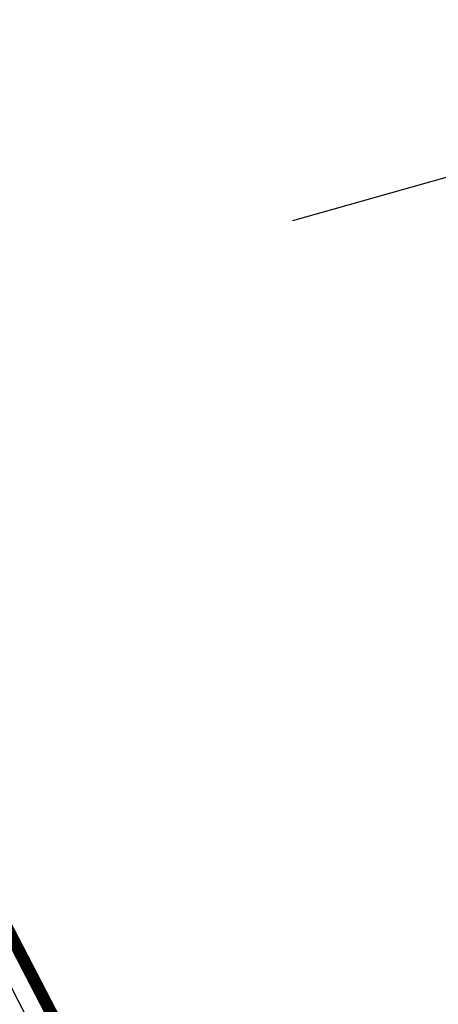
# Model space of a CAD drawing. Header units: metres. Extents: x 7529682 to 7533751, y 5721195 to 5727842.
# Tile 176 of 210: x 7530326 to 7530340, y 5726654 to 5726686. Entities that reach past the tile are written whole.
import ezdxf

# ---------------------------------------------------------------- set-up
doc = ezdxf.new("R2010")
doc.units = ezdxf.units.M
doc.linetypes.add('817-dzialki-09-05-04$0$HIDDEN', pattern=[0.375, 0.25, -0.125])
for name, color, linetype, lineweight, true_color in [('D-ewidencja-numery', 7, 'Continuous', 50, 0x40ff00), ('D-LR-etap-III', 7, '817-dzialki-09-05-04$0$HIDDEN', 50, 0x00008f), ('D-podzialy-dzialek-Kobior', 7, 'Continuous', 30, 0xff0040)]:
    doc.layers.add(name, color=color, linetype=linetype, lineweight=lineweight, true_color=true_color)
doc.layers.add('D-skarpa', color=2, linetype='Continuous')

msp = doc.modelspace()

# ---------------------------------------------------------------- linework, layer by layer
at = {"layer": 'D-ewidencja-numery', "color": 12, "ltscale": 15, "true_color": 0xc70000}
msp.add_lwpolyline([(7530277.509672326, 5726760.213143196), (7530286.036865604, 5726744.106684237), (7530288.097472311, 5726735.884066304), (7530290.393870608, 5726725.046963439), (7530296.17664807, 5726713.582980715), (7530302.726195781, 5726701.18226779), (7530325.685047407, 5726657.466383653), (7530343.243978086, 5726623.648592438), (7530360.229820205, 5726591.746871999), (7530383.20855044, 5726548.059469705), (7530406.017875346, 5726503.605514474), (7530427.464919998, 5726462.620289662)], dxfattribs=at)
at = {"layer": 'D-LR-etap-III', "ltscale": 10, "flags": 128}
msp.add_lwpolyline([(7531750.474471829, 5723895.103125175, 0.4, 0.4, 0), (7531750.505, 5723895.13, 0.4, 0.4, 0), (7531682.71, 5724022.92, 0.4, 0.4, 0), (7531619.177023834, 5724147.203692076, 0.4, 0.4, 0), (7531592.308960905, 5724198.48863389, 0.4, 0.4, 0), (7531553.263875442, 5724272.918564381, 0.4, 0.4, 0), (7531504.019999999, 5724366.79, 0.4, 0.4, 0), (7531482.09, 5724407.62, 0.4, 0.4, 0), (7531412.350402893, 5724541.182759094, 0.4, 0.4, 0), (7531388.463669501, 5724586.929768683, 0.4, 0.4, 0), (7531345.12, 5724669.94, 0.4, 0.4, 0), (7531127.66, 5725081.67, 0.4, 0.4, 0), (7531059.253139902, 5725211.040795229, 0.4, 0.4, 0), (7531008.007244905, 5725307.953830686, 0.4, 0.4, 0), (7530964.181635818, 5725390.835555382, 0.4, 0.4, 0), (7530914.557354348, 5725484.683561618, 0.4, 0.4, 0), (7530865.243241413, 5725577.493975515, 0.4, 0.4, 0), (7530840.085257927, 5725624.058651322, 0.4, 0.4, 0), (7530802.559525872, 5725694.924584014, 0.4, 0.4, 0), (7530755.54, 5725787.51, 0.4, 0.4, 0), (7530708.717810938, 5725876.303221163, 0.4, 0.4, 0), (7530695.12, 5725902.09, 0.4, 0.4, 0), (7530642.91397006, 5726001.07839487, 0.4, 0.4, 0), (7530634.934723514, 5726016.146615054, 0.4, 0.4, 0), (7530610.820000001, 5726061.929999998, 0.4, 0.4, 0), (7530610.820000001, 5726061.929999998, 0.4, 0.4, 0), (7530607.21, 5726063.51, 0.4, 0.4, 0), (7530597.42, 5726080.68, 0.4, 0.4, 0), (7530591.16, 5726088.44, 0.4, 0.4, 0), (7530581.28, 5726107.21, 0.4, 0.4, 0), (7530571.29, 5726130.56, 0.4, 0.4, 0), (7530549.554994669, 5726171.527317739, 0.4, 0.4, 0), (7530531.014309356, 5726206.473807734, 0.4, 0.4, 0), (7530516.461208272, 5726236.016618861, 0.4, 0.4, 0), (7530500.798929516, 5726266.141265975, 0.4, 0.4, 0), (7530491.349999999, 5726283.94, 0.4, 0.4, 0), (7530482.4, 5726303.41, 0.4, 0.4, 0), (7530482.4, 5726303.41, 0.4, 0.4, 0), (7530450.41, 5726357.28, 0.4, 0.4, 0), (7530397.759396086, 5726458.499907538, 0.4, 0.4, 0), (7530334.707815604, 5726583.664702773, 0.4, 0.4, 0), (7530303.939274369, 5726645.167943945, 0.4, 0.4, 0), (7530300.509779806, 5726651.777515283, 0.4, 0.4, 0), (7530289.213532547, 5726671.966724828, 0.4, 0.4, 0), (7530281.54, 5726685.57, 0.4, 0.4, 0), (7530261.37085633, 5726724.163374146, 0.4, 0.4, 0), (7530254.03, 5726738.21, 0.4, 0.4, 0), (7530197.219999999, 5726845.06, 0.4, 0.4, 0), (7530194.71, 5726849.15, 0.4, 0.4, 0), (7530195.92, 5726850.75, 0.4, 0.4, 0), (7530170.546669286, 5726892.961489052, 0.4, 0.4, 0), (7530143.174718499, 5726945.065838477, 0.4, 0.4, 0), (7530105.059999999, 5727018.32, 0.4, 0.4, 0), (7530100.059999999, 5727027.16, 0.4, 0.4, 0), (7530062.318670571, 5727099.625398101, 0.4, 0.4, 0), (7530015.378537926, 5727189.420463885, 0.4, 0.4, 0), (7529983.207960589, 5727250.206596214, 0.4, 0.4, 0), (7529953.284293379, 5727306.74720398, 0.4, 0.4, 0), (7529900.67053443, 5727406.15903814, 0.4, 0.4, 0), (7529890.630239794, 5727425.131178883, 0.4, 0.4, 0), (7529875.155383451, 5727454.426350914, 0.4, 0.4, 0), (7529857.560096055, 5727487.787346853, 0.4, 0.4, 0), (7529835.194401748, 5727530.19312405, 0.4, 0.4, 0), (7529811.740544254, 5727574.662079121, 0.4, 0.4, 0), (7529792.101859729, 5727611.922638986, 0.4, 0.4, 0), (7529768.066117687, 5727657.469613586, 0.4, 0.4, 0), (7529755.210566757, 5727682.131373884, 0.4, 0.4, 0), (7529753.309999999, 5727681.13, 0.4, 0.4, 0), (7529739.21, 5727707.77, 0.4, 0.4, 0), (7529735.394745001, 5727711.251990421, 0.4, 0.4, 0), (7529725.42, 5727730.2, 0.4, 0.4, 0), (7529723.55, 5727729.88, 0.4, 0.4, 0), (7529695.566668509, 5727782.932080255, 0.4, 0.4, 0), (7529717.67971874, 5727794.024357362, 0.4, 0.4, 0), (7529736.274870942, 5727758.647400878, 0.4, 0.4, 0), (7529736.274870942, 5727758.647400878, 0.4, 0.4, 0), (7529744.511003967, 5727750.406106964, 0.4, 0.4, 0), (7529744.511003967, 5727750.406106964, 0.4, 0.4, 0), (7529750.282568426, 5727738.549848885, 0.4, 0.4, 0), (7529777.108510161, 5727687.569424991, 0.4, 0.4, 0), (7529796.51537536, 5727651.329932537, 0.4, 0.4, 0), (7529814.937945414, 5727616.793170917, 0.4, 0.4, 0), (7529839.006722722, 5727572.303976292, 0.4, 0.4, 0), (7529860.617626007, 5727532.509108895, 0.4, 0.4, 0), (7529882.348967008, 5727491.504261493, 0.4, 0.4, 0), (7529904.865139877, 5727449.096370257, 0.4, 0.4, 0), (7529920.747384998, 5727418.884773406, 0.4, 0.4, 0), (7529946.676504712, 5727368.547487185, 0.4, 0.4, 0), (7529972.024701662, 5727320.573310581, 0.4, 0.4, 0), (7529987.740014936, 5727290.153392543, 0.4, 0.4, 0), (7529996.497385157, 5727273.661630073, 0.4, 0.4, 0), (7530017.541471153, 5727234.202689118, 0.4, 0.4, 0), (7530033.053657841, 5727204.864166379, 0.4, 0.4, 0), (7530051.622983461, 5727170.222745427, 0.4, 0.4, 0), (7530069.276612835, 5727137.015751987, 0.4, 0.4, 0), (7530089.385386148, 5727097.533639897, 0.4, 0.4, 0), (7530109.712512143, 5727060.746615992, 0.4, 0.4, 0), (7530136.769722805, 5727011.640131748, 0.4, 0.4, 0), (7530162.446686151, 5726962.743777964, 0.4, 0.4, 0), (7530187.674104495, 5726916.992101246, 0.4, 0.4, 0), (7530207.820739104, 5726879.335323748, 0.4, 0.4, 0), (7530230.625609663, 5726834.518686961, 0.4, 0.4, 0), (7530262.288093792, 5726776.61832811, 0.4, 0.4, 0), (7530277.509672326, 5726760.213143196, 0.4, 0.4, 0), (7530286.036865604, 5726744.106684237, 0.4, 0.4, 0), (7530288.097472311, 5726735.884066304, 0.4, 0.4, 0), (7530290.393870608, 5726725.046963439, 0.4, 0.4, 0), (7530296.17664807, 5726713.582980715, 0.4, 0.4, 0), (7530302.726195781, 5726701.18226779, 0.4, 0.4, 0), (7530325.685047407, 5726657.466383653, 0.4, 0.4, 0), (7530343.243978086, 5726623.648592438, 0.4, 0.4, 0), (7530360.229820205, 5726591.746871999, 0.4, 0.4, 0), (7530383.20855044, 5726548.059469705, 0.4, 0.4, 0), (7530406.017875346, 5726503.605514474, 0.4, 0.4, 0), (7530427.464919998, 5726462.620289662, 0.4, 0.4, 0), (7530447.9278544, 5726424.388014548, 0.4, 0.4, 0), (7530471.126878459, 5726379.920667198, 0.4, 0.4, 0), (7530490.501003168, 5726343.033350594, 0.4, 0.4, 0), (7530509.499458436, 5726306.733076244, 0.4, 0.4, 0), (7530529.890269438, 5726267.244072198, 0.4, 0.4, 0), (7530543.852446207, 5726238.990319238, 0.4, 0.4, 0), (7530554.808897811, 5726218.943990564, 0.4, 0.4, 0), (7530559.027108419, 5726212.223286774, 0.4, 0.4, 0), (7530563.060988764, 5726206.409670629, 0.4, 0.4, 0), (7530566.93354971, 5726200.463543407, 0.4, 0.4, 0), (7530569.771022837, 5726194.901501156, 0.4, 0.4, 0), (7530571.47319415, 5726191.282350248, 0.4, 0.4, 0), (7530572.839142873, 5726188.024533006, 0.4, 0.4, 0), (7530575.295071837, 5726182.034664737, 0.4, 0.4, 0), (7530579.736851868, 5726173.306070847, 0.4, 0.4, 0), (7530583.3, 5726167.41, 0.4, 0.4, 0), (7530593.4, 5726163.33, 0.4, 0.4, 0), (7530598.618375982, 5726155.264489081, 0.4, 0.4, 0), (7530608.258304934, 5726140.497132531, 0.4, 0.4, 0), (7530603.269999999, 5726136.83, 0.4, 0.4, 0), (7530606.53, 5726131.84, 0.4, 0.4, 0), (7530604.239057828, 5726124.21679044, 0.4, 0.4, 0), (7530605.847136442, 5726121.630127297, 0.4, 0.4, 0), (7530608.971611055, 5726116.164124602, 0.4, 0.4, 0), (7530618.114293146, 5726097.791111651, 0.4, 0.4, 0), (7530651.213125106, 5726034.959524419, 0.4, 0.4, 0), (7530670.243741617, 5725998.61095082, 0.4, 0.4, 0), (7530698.075474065, 5725945.952624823, 0.4, 0.4, 0), (7530716.505955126, 5725911.3051464, 0.4, 0.4, 0), (7530735.223454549, 5725875.667401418, 0.4, 0.4, 0), (7530752.504235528, 5725842.154920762, 0.4, 0.4, 0), (7530778.310652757, 5725793.501254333, 0.4, 0.4, 0), (7530797.499961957, 5725756.381811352, 0.4, 0.4, 0), (7530812.518974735, 5725728.28874362, 0.4, 0.4, 0), (7530820.039295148, 5725713.160404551, 0.4, 0.4, 0), (7530822.422446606, 5725710.193574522, 0.4, 0.4, 0), (7530833.154893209, 5725688.800634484, 0.4, 0.4, 0), (7530849.629354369, 5725656.158601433, 0.4, 0.4, 0), (7530867.98290276, 5725621.963939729, 0.4, 0.4, 0), (7530872.629809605, 5725612.88760475, 0.4, 0.4, 0), (7530880.354488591, 5725597.594500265, 0.4, 0.4, 0), (7530883.839446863, 5725593.389159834, 0.4, 0.4, 0), (7530891.782113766, 5725587.763349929, 0.4, 0.4, 0), (7530895.038670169, 5725584.280746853, 0.4, 0.4, 0), (7530897.033644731, 5725580.941110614, 0.4, 0.4, 0), (7530900.951646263, 5725579.945856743, 0.4, 0.4, 0), (7530904.80970798, 5725571.977328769, 0.4, 0.4, 0), (7530903.682362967, 5725568.566434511, 0.4, 0.4, 0), (7530908.900614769, 5725558.844845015, 0.4, 0.4, 0), (7530910.252030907, 5725545.671606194, 0.4, 0.4, 0), (7530912.872986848, 5725538.645543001, 0.4, 0.4, 0), (7530945.278171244, 5725478.464284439, 0.4, 0.4, 0), (7530959.692318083, 5725450.24628822, 0.4, 0.4, 0), (7531002.82670893, 5725368.192370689, 0.4, 0.4, 0), (7531044.703532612, 5725290.314293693, 0.4, 0.4, 0), (7531064.098839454, 5725253.212562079, 0.4, 0.4, 0), (7531083.010253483, 5725216.677517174, 0.4, 0.4, 0), (7531113.013137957, 5725158.465613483, 0.4, 0.4, 0), (7531137.364304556, 5725113.07076138, 0.4, 0.4, 0), (7531150.830830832, 5725086.711759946, 0.4, 0.4, 0), (7531159.745663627, 5725076.640848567, 0.4, 0.4, 0), (7531166.309999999, 5725074.58, 0.4, 0.4, 0), (7531172.29, 5725062.58, 0.4, 0.4, 0), (7531170.589828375, 5725055.605912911, 0.4, 0.4, 0), (7531173.732823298, 5725044.080706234, 0.4, 0.4, 0), (7531215.342008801, 5724964.859648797, 0.4, 0.4, 0), (7531238.054496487, 5724921.684649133, 0.4, 0.4, 0), (7531262.389821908, 5724875.282876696, 0.4, 0.4, 0), (7531295.587160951, 5724811.265731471, 0.4, 0.4, 0), (7531348.487908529, 5724712.362812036, 0.4, 0.4, 0), (7531363.740817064, 5724682.68394264, 0.4, 0.4, 0), (7531366.986905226, 5724675.865317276, 0.4, 0.4, 0), (7531382.541261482, 5724646.110625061, 0.4, 0.4, 0), (7531401.299165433, 5724610.874551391, 0.4, 0.4, 0), (7531428.964837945, 5724558.862274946, 0.4, 0.4, 0), (7531449.111202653, 5724520.397801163, 0.4, 0.4, 0), (7531477.292992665, 5724465.831467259, 0.4, 0.4, 0), (7531500.996290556, 5724421.112506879, 0.4, 0.4, 0), (7531512.121834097, 5724400.549045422, 0.4, 0.4, 0), (7531513.78163794, 5724396.757451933, 0.4, 0.4, 0), (7531526.32, 5724379.39, 0.4, 0.4, 0), (7531566.783642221, 5724302.73628205, 0.4, 0.4, 0), (7531612.277141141, 5724225.610079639, 0.4, 0.4, 0), (7531620.492868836, 5724210.547642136, 0.4, 0.4, 0), (7531631.578040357, 5724196.257865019, 0.4, 0.4, 0), (7531653.484221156, 5724152.433527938, 0.4, 0.4, 0), (7531661.150970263, 5724128.493551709, 0.4, 0.4, 0), (7531673.881448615, 5724101.186377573, 0.4, 0.4, 0), (7531684.690667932, 5724081.184137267, 0.4, 0.4, 0), (7531699.212076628, 5724051.170357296, 0.4, 0.4, 0), (7531704.034088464, 5724040.583605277, 0.4, 0.4, 0), (7531704.034088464, 5724040.583605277, 0.4, 0.4, 0), (7531703.912935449, 5724037.170021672, 0.4, 0.4, 0), (7531736.419851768, 5723969.232086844, 0.4, 0.4, 0), (7531738.285051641, 5723967.699360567, 0.4, 0.4, 0), (7531742.180915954, 5723962.346428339, 0.4, 0.4, 0), (7531744.286141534, 5723958.615526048, 0.4, 0.4, 0), (7531755.393260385, 5723944.192617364, 0.4, 0.4, 0), (7531758.69, 5723936.76, 0.4, 0.4, 0), (7531780.08, 5723929.25, 0.4, 0.4, 0), (7531792.611989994, 5723906.337708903, 0.4, 0.4, 0), (7531792.611989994, 5723906.337708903, 0.4, 0.4, 0), (7531756.962094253, 5723883.055323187, 0.4, 0.4, 0), (7531750.46, 5723895.130000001, 0.4, 0.4, 0), (7531750.46, 5723895.130000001, 0, 0, 0)], format="xyseb", dxfattribs=at)
at = {"layer": 'D-podzialy-dzialek-Kobior'}
msp.add_lwpolyline([(7530335.289598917, 5726679.739636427), (7530341.64868795, 5726681.539636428)], dxfattribs=at)
at = {"layer": 'D-skarpa', "linetype": 'Continuous'}
msp.add_lwpolyline([(7530309.571072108, 5726686.420140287), (7530314.316367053, 5726677.617180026), (7530316.687142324, 5726673.214714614), (7530321.295703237, 5726664.339796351), (7530323.599203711, 5726659.901926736), (7530325.336653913, 5726656.499511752), (7530325.873181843, 5726655.449599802), (7530333.052584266, 5726641.400438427), (7530334.654220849, 5726638.29905926), (7530339.620099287, 5726628.783307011)], dxfattribs=at)

doc.saveas('drawing.dxf')
